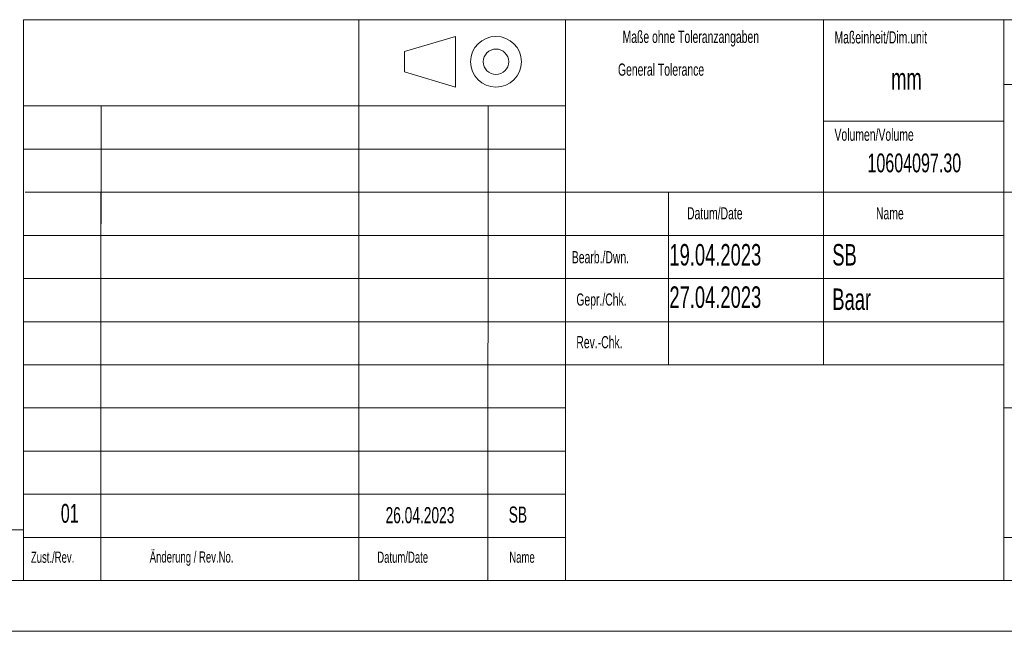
# Model space of a CAD drawing. Header units: millimetres. Extents: x 0 to 2100, y 0 to 1485.
# Tile 4 of 44: x 1159 to 1643, y 0 to 301. Entities that reach past the tile are written whole.
import ezdxf

# ---------------------------------------------------------------- set-up
doc = ezdxf.new("R2010")
doc.units = ezdxf.units.MM
doc.header["$LTSCALE"] = 5
doc.styles.add('SLDTEXTSTYLE1', font='TXT', dxfattribs={"width": 0.638186})

msp = doc.modelspace()

# ---------------------------------------------------------------- linework, layer by layer
at = {"color": 7, "linetype": 'Continuous', "lineweight": 18}
for p, q in [((1160.6, 301.25), (1160.6, 25)), ((1160.6, 301.25), (2075, 301.25)), ((1325.7, 258.688), (1325.7, 301.25)), ((1427.3, 301.25), (1427.3, 25)), ((1554.3, 301.25), (1554.3, 131.25)), ((1554.3, 301.25), (1554.3, 131.25)), ((1643.2, 301.25), (1643.2, 25)), ((1373.132, 293.023), (1348.132, 285.523)), ((1373.132, 293.023), (1373.132, 268.023)), ((1348.132, 285.523), (1348.132, 275.523)), ((1348.132, 275.523), (1373.132, 268.023)), ((1643.2, 269.375), (2075, 269.375)), ((1160.6, 258.75), (1427.3, 258.75)), ((1198.72, 200.696), (1198.72, 258.75)), ((1325.7, 258.688), (1325.7, 25)), ((1389.244, 258.918), (1389.2, 25)), ((1554.3, 251.25), (1643.2, 251.25)), ((1160.6, 237.5), (1427.3, 237.5)), ((1161.412, 216.25), (1429.827, 216.25)), ((1198.7, 216.25), (1198.7, 25)), ((1427.3, 216.25), (2075, 216.25)), ((1478.1, 216.25), (1478.1, 131.25)), ((1160.6, 195), (1427.3, 195)), ((1427.3, 195), (1643.2, 195)), ((1160.6, 173.75), (1427.3, 173.75)), ((1427.3, 173.75), (1643.2, 173.75)), ((1160.6, 152.5), (1427.3, 152.5)), ((1427.3, 152.5), (1643.2, 152.5)), ((1160.6, 131.25), (1427.3, 131.25)), ((1427.3, 131.25), (1643.2, 131.25)), ((1160.6, 110), (1427.3, 110)), ((1643.2, 110), (2075, 110)), ((1160.6, 88.75), (1427.3, 88.75)), ((1160.6, 67.5), (1427.3, 67.5)), ((50, 50), (1160.6, 50)), ((1160.6, 46.25), (1427.3, 46.25)), ((1643.2, 46.25), (2075, 46.25)), ((25, 25), (2075, 25)), ((0, 0), (2100, 0))]:
    msp.add_line(p, q, dxfattribs=at)
for radius in [12.5, 6.25]:
    msp.add_circle((1393.132, 280.523), radius, dxfattribs=at)

# ---------------------------------------------------------------- texts
at = {"color": 7, "linetype": 'Continuous', "lineweight": 0, "style": 'SLDTEXTSTYLE1'}
for s, insert, char_height, attachment_point in [('Maße ohne Toleranzangaben', (1489.04, 295.803), 6, 2), ('Maßeinheit/Dim.unit', (1559.771, 295.54), 6, 1), ('General Tolerance', (1453.188, 279.653), 6, 1), ('mm', (1587.653, 277.411), 10.5833, 1), ('Volumen/Volume', (1559.771, 247.596), 6, 1), ('10604097.30', (1599.059, 235.339), 9.26042, 2), ('Datum/Date', (1487.188, 208.903), 6, 1), ('Name', (1580.188, 208.903), 6, 1), ('19.04.2023', (1478.5, 190.754), 10.5833, 1), ('SB', (1558.689, 190.754), 10.5833, 1), ('Bearb./Dwn.', (1430.479, 187.256), 6, 1), ('27.04.2023', (1478.5, 169.889), 10.5833, 1), ('Gepr./Chk.', (1432.688, 166.403), 6, 1), ('Baar', (1558.689, 168.854), 10.5833, 1), ('Rev.-Chk.', (1432.688, 145.403), 6, 1), ('01', (1183.317, 62.742), 9.2604, 2), ('26.04.2023', (1355.723, 61.185), 7.9375, 2), ('SB', (1403.92, 61.459), 7.9375, 2), ('Zust./Rev.', (1164.188, 39.258), 5.5, 1), ('Änderung / Rev.No.', (1222.688, 39.371), 5.5, 1), ('Datum/Date', (1334.688, 39.258), 5.5, 1), ('Name', (1399.688, 39.258), 5.5, 1)]:
    msp.add_mtext(s, dxfattribs=dict(at, insert=insert, char_height=char_height, attachment_point=attachment_point))

doc.saveas('drawing.dxf')
